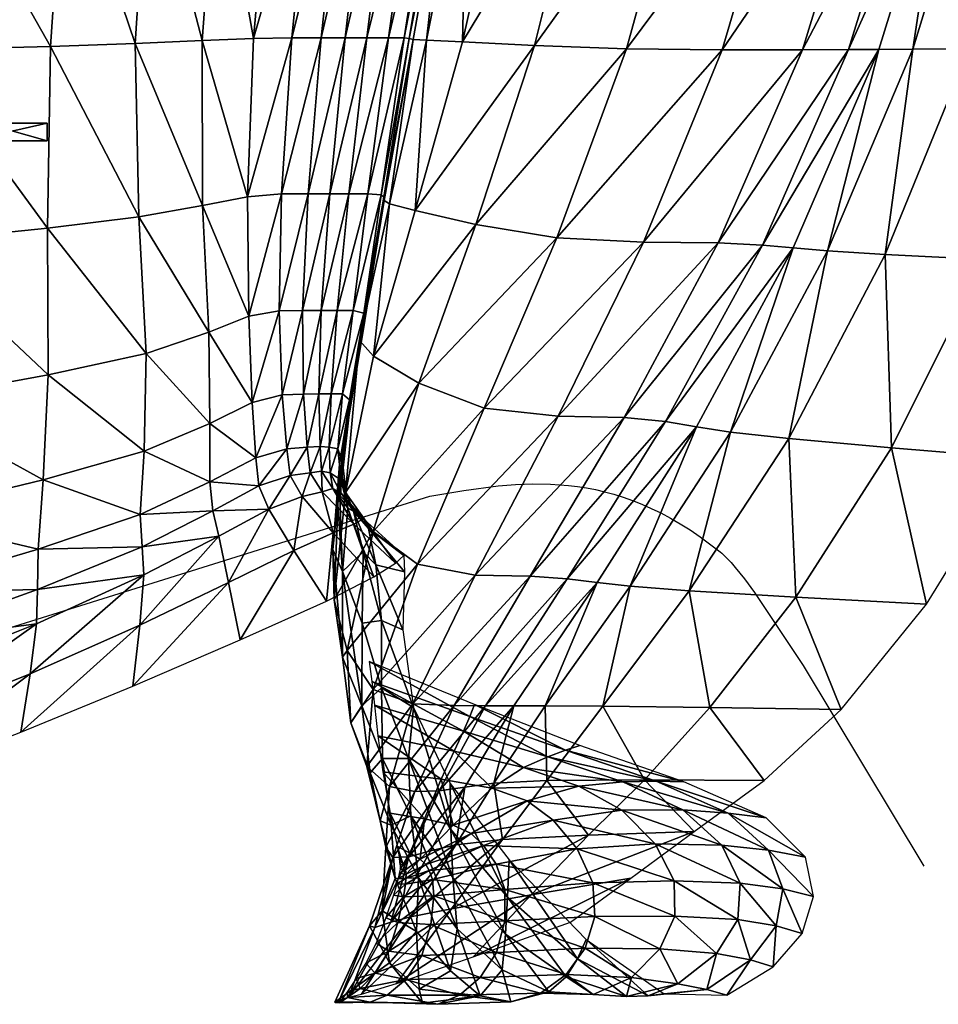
# Model space of a CAD drawing. Header units: inches. Extents: x -10.6 to 10.7, y -8.8 to 8.8.
# Tile 18 of 28: x 3.8 to 8.2, y -8.8 to -4.1. Entities that reach past the tile are written whole.
import ezdxf

# ---------------------------------------------------------------- set-up
doc = ezdxf.new("R2010")
doc.units = ezdxf.units.IN
doc.header["$MEASUREMENT"] = 0
doc.layers.get('0').update_dxf_attribs({"true_color": 0x5890e1})

msp = doc.modelspace()

# ---------------------------------------------------------------- linework, layer by layer
at = {"color": 153, "true_color": 0x5890e1, "extrusion": (0, -1, -1.19209e-07)}
msp.add_lwpolyline([(6.0464, 9.2287), (7.4249, 4.0774), (8.682, -1.4525), (9.2272, -4.4778), (9.6967, -7.7397), (10.0751, -11.2856), (10.3475, -15.1629)], dxfattribs=at)
at = {"color": 153, "true_color": 0x5890e1}
msp.add_polyline3d([(3.1812, -7.1567, 0.6258), (5.7631, -6.3477, 0.3731), (5.9255, -6.3206, 0.3609), (6.0888, -6.2993, 0.35), (6.1712, -6.2925, 0.3455), (6.2541, -6.2894, 0.3419), (6.3378, -6.2905, 0.3393), (6.4224, -6.2967, 0.3379), (6.465, -6.3019, 0.3377), (6.5079, -6.3086, 0.3378), (6.5511, -6.3169, 0.3383), (6.5945, -6.3269, 0.3393), (6.6383, -6.3388, 0.3406), (6.6824, -6.3525, 0.3425), (6.7268, -6.3681, 0.3447), (6.7715, -6.3859, 0.3475), (6.8167, -6.4058, 0.3508), (6.8622, -6.4279, 0.3546), (6.9081, -6.4524, 0.359), (6.9544, -6.4792, 0.3639), (7.0011, -6.5086, 0.3695), (7.0483, -6.5406, 0.3756), (7.1441, -6.6127, 0.3899), (7.1519, -6.6193, 0.3912), (7.16, -6.6266, 0.3926), (7.1774, -6.6436, 0.3958), (7.196, -6.6636, 0.3995), (7.2159, -6.6866, 0.4037), (7.2594, -6.7408, 0.4134), (7.3074, -6.8056, 0.4248), (7.5382, -7.1535, 0.4848), (8.1122, -8.1076, 0.6464)], dxfattribs=at)

# ---------------------------------------------------------------- meshes
mesh = msp.add_polyface(dxfattribs=at)
corners = [(6.1372, -3.2075, 6.4246), (6.5107, -3.2075, 7.7358), (6.7011, -2.1383, 7.6661), (6.9775, -3.2075, 9.2531), (7.183, -2.1383, 9.1834), (6.262, -4.2044, 7.7772), (6.6988, -4.22, 9.2945), (7.4538, -3.2075, 10.7249), (7.1538, -4.2252, 10.7664), (7.6701, -2.1383, 10.6553), (7.8483, -3.2066, 11.9154), (8.0709, -2.1381, 11.8477), (7.536, -4.225, 11.9557), (8.07, -3.204, 12.5887), (7.7543, -4.2243, 12.6256), (8.294, -2.1375, 12.527), (8.2134, -3.2005, 13.0034), (8.4363, -2.1366, 12.9496), (7.899, -4.2233, 13.0357), (6.3128, -2.1383, 6.355), (6.8056, -1.0692, 7.5965), (9.0583, -3.1864, 14.6622), (9.2345, -2.1331, 14.6402), (8.8381, -2.1346, 13.9005), (8.6288, -3.1925, 13.9365), (9.575, -3.1793, 15.4916), (9.7073, -2.1313, 15.4854), (8.7908, -4.2194, 14.668), (9.3518, -4.2175, 15.48), (8.3277, -4.2211, 13.9565), (8.3734, -3.1969, 13.4181), (8.5949, -2.1357, 13.3722), (8.0603, -4.2223, 13.4459)]
mesh.append_faces([[corners[k] for k in face] for face in [(0, 1, 2), (1, 3, 4), (4, 2, 1), (5, 6, 3), (3, 1, 5), (7, 3, 6), (6, 8, 7), (9, 4, 3), (3, 7, 9), (7, 10, 11), (11, 9, 7), (8, 12, 10), (10, 7, 8), (13, 10, 12), (12, 14, 13), (15, 11, 10), (10, 13, 15), (13, 16, 17), (17, 15, 13), (14, 18, 16), (16, 13, 14), (19, 2, 20), (21, 22, 23), (23, 24, 21), (25, 26, 22), (22, 21, 25), (21, 27, 28), (28, 25, 21), (24, 29, 27), (27, 21, 24), (30, 31, 17), (17, 16, 30), (24, 23, 31), (31, 30, 24), (30, 32, 29), (29, 24, 30), (16, 18, 32), (32, 30, 16)]], dxfattribs={"vtx2": -1, "color": 153})
mesh = msp.add_polyface(dxfattribs=at)
corners = [(3.6456, -4.5735, 0.3472), (3.9441, -4.5735, 0.9213), (3.9441, -4.6578, 0.9213), (3.6456, -4.6578, 0.3472), (3.5711, -4.6578, 0.7966), (3.3937, -4.6578, 0.2609), (3.1981, -4.6578, 0.7312), (3.5711, -4.5735, 0.7966), (3.3937, -4.5735, 0.2609), (5.2032, -3.2075, 1.5419), (5.0112, -3.2075, 1.3058), (4.9248, -4.1713, 1.4253), (5.1072, -4.1679, 1.6443), (5.2945, -2.1383, 1.4723), (5.2465, -4.1679, 1.8692), (5.3496, -3.2075, 1.7715), (4.8969, -4.9243, 1.6191), (5.0591, -4.9107, 1.8123), (5.1845, -4.9107, 2.023), (5.3616, -4.1679, 2.0923), (5.2876, -4.9107, 2.2413), (4.0285, -3.2075, 0.6646), (3.9595, -4.2087, 0.8855), (4.3631, -4.1951, 1.037), (4.4271, -3.2075, 0.8384), (3.3924, -3.2075, 0.5491), (3.3246, -4.2257, 0.7808), (3.9464, -5.0739, 1.1753), (4.3798, -5.0195, 1.3076), (4.5196, -2.1383, 0.7098), (4.7536, -3.2075, 1.0617), (4.8467, -2.1383, 0.9607), (4.6808, -4.1815, 1.2199), (4.6835, -4.9651, 1.4532)]
mesh.append_faces([[corners[k] for k in face] for face in [(0, 1, 2), (2, 3, 0), (3, 2, 4), (4, 5, 3), (6, 4, 7), (3, 5, 8), (8, 0, 3), (1, 7, 4), (4, 2, 1), (0, 8, 7), (7, 1, 0), (9, 10, 11), (11, 12, 9), (10, 9, 13), (12, 14, 15), (15, 9, 12), (12, 11, 16), (16, 17, 12), (17, 18, 14), (14, 12, 17), (19, 14, 18), (18, 20, 19), (21, 22, 23), (23, 24, 21), (25, 26, 22), (22, 21, 25), (27, 22, 26), (28, 23, 22), (29, 24, 30), (31, 30, 10), (30, 32, 11), (11, 10, 30), (24, 23, 32), (32, 30, 24), (33, 32, 23), (23, 28, 33), (16, 11, 32), (32, 33, 16)]], dxfattribs={"vtx2": -1, "color": 153})
mesh = msp.add_polyface(dxfattribs=at)
corners = [(5.2032, -3.2075, 1.5419), (5.3496, -3.2075, 1.7715), (5.442, -2.1383, 1.7019), (5.4708, -3.2075, 1.9962), (5.2465, -4.1679, 1.8692), (5.3616, -4.1679, 2.0923), (5.5647, -2.1383, 1.9266), (5.5825, -3.2075, 2.3477), (5.6842, -2.1383, 2.2782), (5.4643, -4.1679, 2.4438), (5.7004, -3.2075, 2.9578), (5.5664, -4.1679, 3.0539), (5.8217, -2.1383, 2.8889), (5.7925, -3.2075, 3.6685), (5.9346, -2.1383, 3.6001), (5.642, -4.1689, 3.7612), (5.8268, -3.2075, 4.3218), (5.6647, -4.1718, 4.4042), (5.9802, -2.1383, 4.2533), (5.8579, -3.2075, 4.9464), (6.0178, -2.1383, 4.8776), (5.6837, -4.1757, 5.0152), (6.5107, -3.2075, 7.7358), (6.1372, -3.2075, 6.4246), (5.9196, -4.1877, 6.4695), (6.262, -4.2044, 7.7772), (6.7011, -2.1383, 7.6661), (6.3128, -2.1383, 6.355), (5.2876, -4.9107, 2.2413), (5.3787, -4.9107, 2.5928), (5.4687, -4.9107, 3.2029), (5.5326, -4.9146, 3.9), (5.5456, -4.9263, 4.5123), (5.9405, -3.2075, 5.5711), (6.1069, -2.1383, 5.5018), (5.7477, -4.1796, 5.6262)]
mesh.append_faces([[corners[k] for k in face] for face in [(0, 1, 2), (3, 1, 4), (4, 5, 3), (6, 2, 1), (1, 3, 6), (3, 7, 8), (8, 6, 3), (5, 9, 7), (7, 3, 5), (10, 7, 9), (9, 11, 10), (12, 8, 7), (7, 10, 12), (10, 13, 14), (14, 12, 10), (11, 15, 13), (13, 10, 11), (16, 13, 15), (15, 17, 16), (18, 14, 13), (13, 16, 18), (16, 19, 20), (17, 21, 19), (19, 16, 17), (22, 23, 24), (24, 25, 22), (26, 27, 23), (9, 5, 28), (11, 9, 29), (15, 11, 30), (17, 15, 31), (21, 17, 32), (20, 19, 33), (34, 33, 23), (33, 35, 24), (24, 23, 33), (19, 21, 35), (35, 33, 19)]], dxfattribs={"vtx2": -1, "color": 153})
mesh = msp.add_polyface(dxfattribs=at)
corners = [(2.2161, -7.3688, 1.6403), (3.1884, -7.0462, 1.5738), (3.2007, -6.8076, 1.6172), (2.2087, -7.5891, 1.4656), (3.1779, -7.2405, 1.4421), (2.2804, -5.237, 1.0758), (3.2808, -5.1419, 1.0876), (3.3246, -4.2257, 0.7808), (2.2556, -6.0774, 1.4087), (3.2504, -5.8989, 1.3757), (2.2379, -6.6776, 1.6313), (3.2225, -6.4397, 1.5518), (2.2254, -7.0905, 1.7172), (3.8984, -6.7922, 1.6639), (3.9012, -6.5996, 1.6817), (4.396, -6.5888, 1.8308), (4.387, -6.4344, 1.8284), (3.8935, -6.9543, 1.5466), (4.4045, -6.7226, 1.7169), (3.9464, -5.0739, 1.1753), (3.9595, -4.2087, 0.8855), (4.3798, -5.0195, 1.3076), (3.9487, -5.7714, 1.4466), (4.4146, -5.6697, 1.5696), (3.9258, -6.2697, 1.6123), (4.4051, -6.1347, 1.7422), (3.863, -7.1931, 1.3178), (4.3848, -6.9608, 1.4541), (3.8196, -7.4702, 1.0332), (4.351, -7.2511, 1.1167), (3.1618, -7.4757, 1.243), (3.1428, -7.7313, 1.0102), (2.2019, -7.828, 1.2579), (2.1954, -8.0763, 1.0338)]
mesh.append_faces([[corners[k] for k in face] for face in [(0, 1, 2), (3, 4, 1), (5, 6, 7), (8, 9, 6), (6, 5, 8), (10, 11, 9), (9, 8, 10), (12, 2, 11), (11, 10, 12), (13, 14, 2), (2, 1, 13), (15, 16, 14), (14, 13, 15), (13, 17, 18), (18, 15, 13), (1, 4, 17), (17, 13, 1), (7, 6, 19), (20, 19, 21), (19, 22, 23), (6, 9, 22), (22, 19, 6), (24, 22, 9), (9, 11, 24), (22, 24, 25), (24, 14, 16), (16, 25, 24), (11, 2, 14), (14, 24, 11), (26, 27, 18), (18, 17, 26), (28, 29, 27), (27, 26, 28), (26, 30, 31), (31, 28, 26), (17, 4, 30), (30, 26, 17), (32, 30, 4), (33, 31, 30)]], dxfattribs={"vtx2": -1, "color": 153})
mesh = msp.add_polyface(dxfattribs=at)
corners = [(5.3424, -6.2724, 3.3139), (5.2896, -6.2373, 3.0361), (5.3408, -6.3328, 3.0127), (5.3259, -6.1229, 3.3087), (5.3734, -6.405, 3.8545), (5.3482, -6.1869, 3.7637), (5.2876, -4.9107, 2.2413), (5.3787, -4.9107, 2.5928), (5.4643, -4.1679, 2.4438), (5.4687, -4.9107, 3.2029), (5.3229, -5.4655, 2.7573), (5.3987, -5.4655, 3.3238), (5.5664, -4.1679, 3.0539), (5.5326, -4.9146, 3.9), (5.642, -4.1689, 3.7612), (5.4505, -5.4773, 3.9721), (5.5456, -4.9263, 4.5123), (5.4548, -5.5128, 4.5512), (5.4386, -5.5601, 5.0957), (5.5459, -4.9419, 5.0823), (5.285, -6.1141, 2.9996), (5.3479, -5.8617, 3.3356), (5.2939, -5.8617, 2.8997), (5.3814, -5.8895, 3.8648), (5.378, -5.9729, 4.4261), (5.3358, -6.3546, 4.4321), (5.3562, -6.0841, 5.0034), (5.3242, -6.3652, 4.9234), (5.7121, -5.8113, 7.7249), (5.4965, -5.682, 6.4337), (5.3632, -6.3309, 6.3986), (5.4937, -6.5153, 7.698), (5.572, -4.9575, 5.6524), (5.4289, -5.6074, 5.6403), (5.3343, -6.1953, 5.5807)]
mesh.append_faces([[corners[k] for k in face] for face in [(0, 1, 2), (1, 0, 3), (0, 4, 5), (5, 3, 0), (6, 7, 8), (9, 7, 10), (10, 11, 9), (7, 9, 12), (9, 13, 14), (11, 15, 13), (13, 9, 11), (16, 13, 15), (15, 17, 16), (17, 18, 19), (19, 16, 17), (20, 3, 21), (11, 10, 22), (22, 21, 11), (21, 23, 15), (15, 11, 21), (3, 5, 23), (23, 21, 3), (24, 23, 5), (5, 25, 24), (17, 15, 23), (23, 24, 17), (24, 26, 18), (18, 17, 24), (25, 27, 26), (26, 24, 25), (28, 29, 30), (30, 31, 28), (32, 33, 29), (19, 18, 33), (33, 32, 19), (34, 33, 18), (18, 26, 34), (30, 29, 33), (33, 34, 30)]], dxfattribs={"vtx2": -1, "color": 153})
mesh = msp.add_polyface(dxfattribs=at)
corners = [(5.5326, -4.9146, 3.9), (5.5456, -4.9263, 4.5123), (5.6647, -4.1718, 4.4042), (5.5459, -4.9419, 5.0823), (5.6837, -4.1757, 5.0152), (5.982, -5.0566, 7.7624), (5.694, -4.9901, 6.4649), (5.4965, -5.682, 6.4337), (5.7121, -5.8113, 7.7249), (6.262, -4.2044, 7.7772), (5.9196, -4.1877, 6.4695), (6.3669, -5.1193, 9.2797), (6.6988, -4.22, 9.2945), (6.0224, -5.9288, 9.2422), (6.7797, -5.1402, 10.7516), (6.374, -5.9679, 10.714), (7.1538, -4.2252, 10.7664), (6.6876, -5.9742, 11.9033), (7.1343, -5.1436, 11.9414), (5.4937, -6.5153, 7.698), (5.7057, -6.672, 9.2153), (5.9791, -6.7242, 10.6871), (5.4939, -7.2673, 9.1963), (6.2405, -6.7285, 11.8719), (5.6825, -7.3355, 10.6688), (6.4167, -6.7414, 12.5281), (5.8799, -7.3427, 11.8477), (6.8843, -5.9929, 12.573), (6.5585, -6.7587, 12.92), (7.0308, -6.0179, 12.983), (6.029, -7.345, 12.4855), (5.572, -4.9575, 5.6524), (5.7477, -4.1796, 5.6262), (5.5339, -6.939, 4.1781), (5.5068, -6.675, 3.4657), (5.6353, -6.9841, 3.5962), (5.6427, -6.7085, 2.824), (5.6398, -6.6304, 2.318), (5.4718, -6.5022, 2.9326), (5.6003, -6.6661, 1.9787), (5.448, -6.4555, 2.5632), (6.3121, -7.3447, 13.22), (6.7168, -6.7759, 13.3119)]
mesh.append_faces([[corners[k] for k in face] for face in [(0, 1, 2), (1, 3, 4), (5, 6, 7), (7, 8, 5), (9, 10, 6), (6, 5, 9), (5, 11, 12), (12, 9, 5), (8, 13, 11), (11, 5, 8), (14, 11, 13), (13, 15, 14), (16, 12, 11), (15, 17, 18), (18, 14, 15), (19, 20, 13), (13, 8, 19), (21, 20, 22), (15, 13, 20), (20, 21, 15), (21, 23, 17), (17, 15, 21), (23, 21, 24), (25, 23, 26), (27, 17, 23), (23, 25, 27), (25, 28, 29), (28, 25, 30), (31, 32, 4), (4, 3, 31), (6, 10, 32), (32, 31, 6), (7, 6, 31), (33, 34, 35), (36, 35, 34), (37, 36, 38), (39, 37, 40), (41, 42, 28)]], dxfattribs={"vtx2": -1, "color": 153})
mesh = msp.add_polyface(dxfattribs=at)
corners = [(6.3669, -5.1193, 9.2797), (6.7797, -5.1402, 10.7516), (7.1538, -4.2252, 10.7664), (7.1343, -5.1436, 11.9414), (7.536, -4.225, 11.9557), (7.3447, -5.1539, 12.6129), (6.6876, -5.9742, 11.9033), (6.8843, -5.9929, 12.573), (7.7543, -4.2243, 12.6256), (7.4912, -5.1676, 13.0252), (7.899, -4.2233, 13.0357), (7.0308, -6.0179, 12.983), (6.4167, -6.7414, 12.5281), (8.4062, -5.2225, 14.6413), (8.7908, -4.2194, 14.668), (8.3277, -4.2211, 13.9565), (7.9281, -5.1985, 13.9447), (8.9866, -5.25, 15.4327), (9.3518, -4.2175, 15.48), (7.9592, -6.1179, 14.5731), (8.5532, -6.1679, 15.3432), (7.4709, -6.0742, 13.893), (7.5045, -6.8277, 14.4544), (6.9971, -6.7975, 13.7935), (8.1254, -6.8622, 15.205), (7.7197, -7.3628, 15.0238), (7.095, -7.3537, 14.3056), (7.6544, -5.1814, 13.4376), (8.0603, -4.2223, 13.4459), (7.1939, -6.0429, 13.393), (6.7168, -6.7759, 13.3119), (6.5585, -6.7587, 12.92), (6.5869, -7.3468, 13.675)]
mesh.append_faces([[corners[k] for k in face] for face in [(0, 1, 2), (1, 3, 4), (4, 2, 1), (5, 3, 6), (6, 7, 5), (8, 4, 3), (3, 5, 8), (5, 9, 10), (10, 8, 5), (7, 11, 9), (9, 5, 7), (11, 7, 12), (13, 14, 15), (15, 16, 13), (17, 18, 14), (14, 13, 17), (13, 19, 20), (20, 17, 13), (16, 21, 19), (19, 13, 16), (22, 19, 21), (21, 23, 22), (24, 20, 19), (19, 22, 24), (25, 24, 22), (26, 22, 23), (27, 28, 10), (10, 9, 27), (16, 15, 28), (28, 27, 16), (27, 29, 21), (21, 16, 27), (9, 11, 29), (29, 27, 9), (30, 29, 11), (11, 31, 30), (23, 21, 29), (29, 30, 23), (32, 23, 30)]], dxfattribs={"vtx2": -1, "color": 153})
mesh = msp.add_polyface(dxfattribs=at)
corners = [(5.285, -6.1141, 2.9996), (5.2419, -6.1122, 2.7686), (5.2487, -6.2296, 2.8145), (5.0591, -4.9107, 1.8123), (4.8969, -4.9243, 1.6191), (4.9028, -5.4925, 1.8344), (5.0477, -5.4665, 2.0113), (5.1584, -5.4657, 2.2116), (5.1845, -4.9107, 2.023), (5.2876, -4.9107, 2.2413), (5.2465, -5.4655, 2.4234), (5.3229, -5.4655, 2.7573), (5.3787, -4.9107, 2.5928), (5.0617, -5.8658, 2.2067), (4.9183, -5.9018, 2.0185), (4.9363, -6.1659, 2.1419), (5.0845, -6.1223, 2.3492), (5.1627, -5.8627, 2.4139), (5.1803, -6.1155, 2.5679), (5.2362, -5.8617, 2.6187), (5.2939, -5.8617, 2.8997), (5.3479, -5.8617, 3.3356), (4.4146, -5.6697, 1.5696), (4.3798, -5.0195, 1.3076), (3.9464, -5.0739, 1.1753), (4.4051, -6.1347, 1.7422), (3.9487, -5.7714, 1.4466), (4.6835, -4.9651, 1.4532), (4.7122, -5.5685, 1.693), (4.7176, -6.0017, 1.8706), (4.7179, -6.2799, 1.975)]
mesh.append_faces([[corners[k] for k in face] for face in [(0, 1, 2), (3, 4, 5), (5, 6, 3), (6, 7, 8), (8, 3, 6), (9, 8, 7), (7, 10, 9), (10, 11, 12), (12, 9, 10), (13, 14, 15), (15, 16, 13), (6, 5, 14), (14, 13, 6), (13, 17, 7), (7, 6, 13), (16, 18, 17), (17, 13, 16), (19, 17, 18), (18, 1, 19), (10, 7, 17), (17, 19, 10), (19, 20, 11), (11, 10, 19), (1, 0, 20), (20, 19, 1), (21, 20, 0), (22, 23, 24), (25, 22, 26), (27, 28, 5), (5, 4, 27), (23, 22, 28), (28, 27, 23), (29, 28, 22), (22, 25, 29), (14, 5, 28), (28, 29, 14), (29, 30, 15), (15, 14, 29), (30, 29, 25)]], dxfattribs={"vtx2": -1, "color": 153})
mesh = msp.add_polyface(dxfattribs=at)
corners = [(5.3408, -6.3328, 3.0127), (5.4014, -6.4198, 3.3625), (5.3424, -6.2724, 3.3139), (5.4474, -6.6129, 3.9492), (5.3734, -6.405, 3.8545), (5.3488, -6.7056, 4.8643), (5.4421, -6.9523, 4.9242), (5.3358, -6.3546, 4.4321), (5.3482, -6.1869, 3.7637), (5.3027, -6.6014, 5.3599), (5.3242, -6.3652, 4.9234), (5.348, -7.114, 6.1868), (5.3089, -6.8404, 6.3272), (5.4398, -7.3453, 6.1895), (5.3709, -7.0823, 7.6776), (5.4937, -6.5153, 7.698), (5.3632, -6.3309, 6.3986), (5.4939, -7.2673, 9.1963), (5.7057, -6.672, 9.2153), (5.3343, -6.1953, 5.5807), (5.3562, -6.0841, 5.0034), (5.5339, -6.939, 4.1781), (5.5339, -7.2589, 5.0855), (5.5068, -6.675, 3.4657), (5.4718, -6.5022, 2.9326), (5.6427, -6.7085, 2.824), (5.448, -6.4555, 2.5632), (5.3023, -6.3115, 2.7486), (5.6398, -6.6304, 2.318), (5.403, -6.4804, 2.2892), (5.6003, -6.6661, 1.9787), (5.2521, -6.3268, 2.525), (5.3044, -6.5223, 2.0426), (5.498, -6.7319, 1.7071), (5.2723, -6.8474, 1.48)]
mesh.append_faces([[corners[k] for k in face] for face in [(0, 1, 2), (1, 3, 4), (4, 2, 1), (5, 4, 3), (3, 6, 5), (7, 8, 4), (4, 5, 7), (5, 9, 10), (10, 7, 5), (11, 12, 9), (9, 5, 11), (5, 6, 13), (13, 11, 5), (14, 12, 11), (15, 16, 12), (12, 14, 15), (14, 17, 18), (18, 15, 14), (12, 16, 19), (20, 10, 9), (9, 19, 20), (6, 3, 21), (21, 22, 6), (23, 21, 3), (3, 1, 23), (23, 24, 25), (1, 0, 24), (24, 23, 1), (26, 24, 0), (0, 27, 26), (24, 26, 28), (26, 29, 30), (27, 31, 29), (29, 26, 27), (32, 29, 31), (33, 30, 29), (29, 32, 33), (34, 33, 32)]], dxfattribs={"vtx2": -1, "color": 153})
mesh = msp.add_polyface(dxfattribs=at)
corners = [(5.0996, -6.2497, 2.3893), (4.9503, -6.2988, 2.1749), (4.998, -6.4094, 2.0805), (5.1564, -6.3493, 2.2971), (5.0845, -6.1223, 2.3492), (4.9363, -6.1659, 2.1419), (5.194, -6.2377, 2.6114), (5.1803, -6.1155, 2.5679), (5.2521, -6.3268, 2.525), (5.2487, -6.2296, 2.8145), (5.3023, -6.3115, 2.7486), (5.2419, -6.1122, 2.7686), (5.2896, -6.2373, 3.0361), (5.285, -6.1141, 2.9996), (5.3408, -6.3328, 3.0127), (5.3259, -6.1229, 3.3087), (4.7313, -6.4181, 1.995), (4.7179, -6.2799, 1.975), (4.387, -6.4344, 1.8284), (4.396, -6.5888, 1.8308), (4.7601, -6.5374, 1.891), (4.4045, -6.7226, 1.7169), (4.4051, -6.1347, 1.7422), (5.3343, -6.1953, 5.5807), (5.3027, -6.6014, 5.3599), (5.3089, -6.8404, 6.3272), (5.3044, -6.5223, 2.0426), (5.1173, -6.6067, 1.8214), (5.2723, -6.8474, 1.48), (4.8069, -6.7591, 1.6236), (4.8626, -7.0319, 1.2744), (4.3848, -6.9608, 1.4541), (4.351, -7.2511, 1.1167)]
mesh.append_faces([[corners[k] for k in face] for face in [(0, 1, 2), (2, 3, 0), (4, 5, 1), (1, 0, 4), (0, 6, 7), (7, 4, 0), (3, 8, 6), (6, 0, 3), (9, 6, 8), (8, 10, 9), (11, 7, 6), (6, 9, 11), (9, 12, 13), (10, 14, 12), (12, 9, 10), (15, 13, 12), (16, 17, 18), (18, 19, 16), (1, 5, 17), (17, 16, 1), (16, 20, 2), (2, 1, 16), (19, 21, 20), (20, 16, 19), (22, 18, 17), (23, 24, 25), (8, 3, 26), (26, 27, 28), (3, 2, 27), (27, 26, 3), (29, 27, 2), (2, 20, 29), (30, 28, 27), (27, 29, 30), (29, 31, 32), (32, 30, 29), (20, 21, 31), (31, 29, 20)]], dxfattribs={"vtx2": -1, "color": 153})
mesh = msp.add_polyface(dxfattribs=at)
corners = [(5.388, -7.4258, 7.6593), (5.348, -7.114, 6.1868), (5.4398, -7.3453, 6.1895), (5.4793, -7.6632, 7.6452), (5.3709, -7.0823, 7.6776), (5.4641, -7.6331, 9.1824), (5.4939, -7.2673, 9.1963), (5.5282, -7.8921, 9.1712), (5.5717, -7.7282, 10.6569), (5.6825, -7.3355, 10.6688), (5.6926, -7.7529, 11.8309), (5.8799, -7.3427, 11.8477), (6.029, -7.345, 12.4855), (5.8086, -7.7491, 12.4524), (5.9791, -6.7242, 10.6871), (5.8635, -7.9329, 5.6465), (5.6619, -7.5957, 5.3317), (5.6853, -7.3537, 4.3582), (5.8603, -7.7137, 4.834), (5.7384, -7.8822, 10.63), (5.8178, -7.6934, 9.2441), (5.5394, -7.6596, 9.2459), (5.5754, -7.8552, 10.6374), (5.8753, -7.9131, 10.6245), (5.4872, -7.23, 6.059), (5.5007, -7.3424, 6.9266), (5.9237, -7.4661, 6.9392), (5.9539, -7.3964, 6.1094), (5.9767, -7.3387, 5.3947), (5.4746, -7.1338, 5.2937), (5.5163, -7.4871, 7.9989), (5.879, -7.5599, 7.9989), (5.5794, -7.912, 7.6378), (5.5385, -7.5961, 6.226), (5.6732, -7.8676, 6.345), (5.5339, -7.2589, 5.0855), (5.4421, -6.9523, 4.9242), (5.5339, -6.939, 4.1781), (5.6353, -6.9841, 3.5962)]
mesh.append_faces([[corners[k] for k in face] for face in [(0, 1, 2), (2, 3, 0), (1, 0, 4), (0, 5, 6), (6, 4, 0), (3, 7, 5), (5, 0, 3), (8, 5, 7), (9, 6, 5), (5, 8, 9), (8, 10, 11), (11, 9, 8), (12, 11, 10), (10, 13, 12), (6, 9, 14), (15, 16, 17), (17, 18, 15), (19, 20, 21), (21, 22, 19), (20, 19, 23), (24, 25, 26), (26, 27, 24), (27, 28, 29), (29, 24, 27), (30, 21, 20), (20, 31, 30), (31, 26, 25), (25, 30, 31), (7, 3, 32), (32, 33, 34), (3, 2, 33), (33, 32, 3), (35, 33, 2), (2, 36, 35), (16, 34, 33), (33, 35, 16), (35, 37, 17), (17, 16, 35), (38, 17, 37)]], dxfattribs={"vtx2": -1, "color": 153})
mesh = msp.add_polyface(dxfattribs=at)
corners = [(5.8086, -7.7491, 12.4524), (5.9303, -7.7312, 12.7977), (6.1623, -7.3448, 12.8527), (6.029, -7.345, 12.4855), (5.6825, -7.3355, 10.6688), (5.8799, -7.3427, 11.8477), (6.2405, -6.7285, 11.8719), (6.4167, -6.7414, 12.5281), (6.5585, -6.7587, 12.92), (6.3207, -7.7003, 13.5667), (6.1099, -7.9806, 13.4552), (6.5186, -7.9606, 13.983), (5.8603, -7.7137, 4.834), (6.1406, -8.0768, 5.1499), (6.1335, -8.2556, 5.9414), (5.8635, -7.9329, 5.6465), (6.539, -8.1862, 9.2422), (6.464, -8.0257, 9.2422), (6.0796, -8.0984, 10.6227), (6.0192, -8.0093, 10.6227), (5.7599, -8.1277, 11.7493), (6.3504, -7.8884, 9.2422), (5.96, -7.9515, 10.6227), (6.2261, -7.7964, 9.2422), (5.7445, -8.0989, 11.7461), (6.0591, -7.736, 9.2427), (5.8753, -7.9131, 10.6245), (6.6773, -7.8417, 7.9989), (6.4715, -7.7263, 7.9989), (6.2085, -7.6379, 7.9989), (6.6811, -7.7067, 6.9644), (6.3246, -7.5882, 6.9518), (5.8178, -7.6934, 9.2441), (5.9539, -7.3964, 6.1094), (5.9237, -7.4661, 6.9392), (6.4086, -7.5563, 6.1599), (6.4765, -7.5333, 5.4956), (5.9767, -7.3387, 5.3947), (5.879, -7.5599, 7.9989), (5.866, -8.3104, 13.3274), (6.0686, -7.7132, 13.143), (6.3121, -7.3447, 13.22), (6.5869, -7.3468, 13.675), (5.8879, -8.0064, 13.0644)]
mesh.append_faces([[corners[k] for k in face] for face in [(0, 1, 2), (2, 3, 0), (4, 5, 6), (5, 3, 7), (3, 2, 8), (9, 10, 11), (12, 13, 14), (14, 15, 12), (16, 17, 18), (18, 19, 20), (17, 21, 19), (19, 18, 17), (22, 19, 21), (21, 23, 22), (19, 22, 24), (23, 25, 26), (26, 22, 23), (23, 21, 27), (28, 29, 25), (25, 23, 28), (30, 31, 29), (26, 25, 32), (33, 34, 31), (31, 35, 33), (35, 36, 37), (37, 33, 35), (38, 32, 25), (25, 29, 38), (29, 31, 34), (34, 38, 29), (11, 10, 39), (40, 41, 2), (2, 1, 40), (9, 42, 41), (41, 40, 9), (40, 43, 10), (10, 9, 40), (43, 40, 1), (8, 2, 41)]], dxfattribs={"vtx2": -1, "color": 153})
mesh = msp.add_polyface(dxfattribs=at)
corners = [(6.784, -7.6975, 14.147), (7.095, -7.3537, 14.3056), (6.5869, -7.3468, 13.675), (6.3207, -7.7003, 13.5667), (7.3528, -7.6997, 14.8056), (7.7197, -7.3628, 15.0238), (6.5186, -7.9606, 13.983), (7.0206, -7.9434, 14.5794), (7.5045, -6.8277, 14.4544), (6.9971, -6.7975, 13.7935), (7.5876, -8.2515, 5.721), (7.5491, -8.0639, 5.7131), (7.3742, -8.0315, 6.2687), (7.152, -8.0076, 6.979), (7.2393, -8.188, 6.98), (7.4414, -8.2156, 6.2726), (7.1823, -7.8552, 6.2502), (6.9659, -7.8403, 6.9744), (7.3627, -7.8781, 5.6761), (6.835, -8.0006, 7.9989), (6.9253, -8.1772, 7.9989), (6.464, -8.0257, 9.2422), (6.539, -8.1862, 9.2422), (6.6773, -7.8417, 7.9989), (6.3504, -7.8884, 9.2422), (6.8393, -7.703, 6.2104), (6.9718, -7.7071, 5.5965), (6.6811, -7.7067, 6.9644), (6.4086, -7.5563, 6.1599), (6.3246, -7.5882, 6.9518), (6.4765, -7.5333, 5.4956), (6.4715, -7.7263, 7.9989), (6.2261, -7.7964, 9.2422), (6.2085, -7.6379, 7.9989), (6.2461, -8.2443, 13.818), (6.7192, -8.1645, 14.3741), (6.7168, -6.7759, 13.3119), (6.3121, -7.3447, 13.22)]
mesh.append_faces([[corners[k] for k in face] for face in [(0, 1, 2), (2, 3, 0), (4, 5, 1), (1, 0, 4), (0, 6, 7), (7, 4, 0), (6, 0, 3), (8, 1, 5), (9, 2, 1), (10, 11, 12), (13, 14, 15), (15, 12, 13), (12, 16, 17), (17, 13, 12), (11, 18, 16), (16, 12, 11), (19, 20, 14), (14, 13, 19), (21, 22, 20), (20, 19, 21), (19, 23, 24), (24, 21, 19), (13, 17, 23), (23, 19, 13), (25, 16, 18), (18, 26, 25), (27, 17, 16), (16, 25, 27), (25, 28, 29), (29, 27, 25), (26, 30, 28), (28, 25, 26), (31, 23, 17), (17, 27, 31), (23, 31, 32), (33, 31, 27), (34, 35, 7), (7, 6, 34), (36, 37, 2)]], dxfattribs={"vtx2": -1, "color": 153})
mesh = msp.add_polyface(dxfattribs=at)
corners = [(5.5282, -7.8921, 9.1712), (5.554, -8.0179, 10.6471), (5.5717, -7.7282, 10.6569), (5.5885, -8.0666, 11.8158), (5.6926, -7.7529, 11.8309), (5.8086, -7.7491, 12.4524), (5.6637, -8.0637, 12.4201), (5.7675, -8.035, 12.7423), (5.9303, -7.7312, 12.7977), (5.8727, -8.1609, 6.5951), (5.6732, -7.8676, 6.345), (5.6619, -7.5957, 5.3317), (5.8635, -7.9329, 5.6465), (5.7599, -8.1277, 11.7493), (5.776, -8.1703, 11.7529), (6.0796, -8.0984, 10.6227), (5.7445, -8.0989, 11.7461), (6.0192, -8.0093, 10.6227), (5.96, -7.9515, 10.6227), (5.8753, -7.9131, 10.6245), (5.7181, -8.0745, 11.7449), (5.7384, -7.8822, 10.63), (5.6686, -8.0449, 11.7477), (5.5754, -7.8552, 10.6374), (5.6077, -8.0127, 11.7525), (6.1099, -7.9806, 13.4552), (5.8879, -8.0064, 13.0644), (5.6718, -8.349, 12.9678), (5.5364, -8.3203, 10.6354), (5.5981, -8.1667, 9.1609), (5.5794, -7.912, 7.6378), (5.7101, -8.1629, 7.6803), (5.6509, -8.1458, 12.218), (5.6483, -8.1255, 12.2042), (5.649, -8.1664, 12.2312), (5.6223, -8.1214, 12.3329), (5.6182, -8.1425, 12.3642), (5.6364, -8.0997, 12.1879), (5.6198, -8.0711, 12.1703), (5.6229, -8.1006, 12.2893), (5.6218, -8.0799, 12.2395)]
mesh.append_faces([[corners[k] for k in face] for face in [(0, 1, 2), (1, 3, 4), (4, 2, 1), (5, 4, 3), (3, 6, 5), (6, 7, 8), (8, 5, 6), (9, 10, 11), (11, 12, 9), (13, 14, 15), (16, 13, 17), (18, 19, 20), (20, 16, 18), (21, 22, 20), (20, 19, 21), (23, 24, 22), (22, 21, 23), (25, 26, 27), (3, 1, 28), (1, 0, 29), (30, 29, 0), (29, 30, 31), (10, 31, 30), (32, 16, 20), (20, 33, 32), (34, 13, 16), (16, 32, 34), (33, 35, 36), (36, 32, 33), (37, 22, 24), (24, 38, 37), (33, 20, 22), (22, 37, 33), (37, 39, 35), (35, 33, 37), (38, 40, 39), (39, 37, 38), (8, 7, 26)]], dxfattribs={"vtx2": -1, "color": 153})
mesh = msp.add_polyface(dxfattribs=at)
corners = [(5.8935, -8.4062, 7.8163), (5.7101, -8.1629, 7.6803), (5.6732, -7.8676, 6.345), (5.8727, -8.1609, 6.5951), (5.8617, -8.6048, 9.0758), (5.7004, -8.4175, 9.1346), (5.768, -8.3846, 11.7649), (5.7264, -8.5324, 11.769), (6.0811, -8.5173, 10.6227), (5.7822, -8.2487, 11.7578), (6.1205, -8.3678, 10.6227), (5.776, -8.1703, 11.7529), (6.1203, -8.2181, 10.6227), (5.6718, -8.349, 12.9678), (5.866, -8.3104, 13.3274), (6.1099, -7.9806, 13.4552), (5.4381, -8.7163, 12.8621), (5.8879, -8.0064, 13.0644), (5.7675, -8.035, 12.7423), (5.579, -8.3737, 12.6738), (5.5364, -8.3203, 10.6354), (5.4771, -8.3914, 11.7966), (5.5885, -8.0666, 11.8158), (5.5718, -8.5677, 10.5051), (5.5981, -8.1667, 9.1609), (5.554, -8.0179, 10.6471), (5.6122, -8.3752, 12.2933), (5.6378, -8.2534, 12.2649), (5.5682, -8.5119, 12.3099), (5.5547, -8.3527, 12.5148), (5.5082, -8.4736, 12.548), (5.5903, -8.2453, 12.4579), (5.6473, -8.1931, 12.2455), (5.7599, -8.1277, 11.7493), (5.649, -8.1664, 12.2312), (5.6062, -8.1913, 12.4192), (5.6123, -8.1654, 12.3905), (5.6509, -8.1458, 12.218), (5.6182, -8.1425, 12.3642), (5.5026, -8.3985, 12.3797), (5.6637, -8.0637, 12.4201)]
mesh.append_faces([[corners[k] for k in face] for face in [(0, 1, 2), (2, 3, 0), (4, 5, 1), (1, 0, 4), (6, 7, 8), (9, 6, 10), (11, 9, 12), (13, 14, 15), (14, 13, 16), (17, 18, 19), (19, 13, 17), (20, 21, 22), (21, 20, 23), (20, 24, 5), (5, 23, 20), (24, 20, 25), (1, 5, 24), (26, 6, 9), (9, 27, 26), (28, 7, 6), (6, 26, 28), (26, 29, 30), (30, 28, 26), (27, 31, 29), (29, 26, 27), (32, 11, 33), (33, 34, 32), (27, 9, 11), (11, 32, 27), (32, 35, 31), (31, 27, 32), (34, 36, 35), (35, 32, 34), (37, 38, 36), (36, 34, 37), (39, 40, 22), (22, 21, 39), (19, 18, 40), (40, 39, 19)]], dxfattribs={"vtx2": -1, "color": 153})
mesh = msp.add_polyface(dxfattribs=at)
corners = [(5.8635, -7.9329, 5.6465), (6.1335, -8.2556, 5.9414), (6.1235, -8.4313, 6.8401), (5.8727, -8.1609, 6.5951), (5.8935, -8.4062, 7.8163), (6.1075, -8.6008, 7.9533), (6.0032, -8.7234, 9.2006), (5.8617, -8.6048, 9.0758), (6.1495, -8.7519, 9.2422), (5.8024, -8.7644, 10.6227), (6.2893, -8.7112, 9.2422), (5.9042, -8.7204, 10.6227), (6.4665, -8.5487, 6.1282), (6.1406, -8.0768, 5.1499), (6.5067, -8.4557, 5.4321), (6.4121, -8.6344, 6.9439), (6.3296, -8.7053, 7.9989), (6.541, -8.7182, 7.9989), (6.0031, -8.6365, 10.6227), (6.4111, -8.6221, 9.2422), (6.0811, -8.5173, 10.6227), (5.7264, -8.5324, 11.769), (6.5017, -8.4969, 9.2422), (6.1205, -8.3678, 10.6227), (6.548, -8.3474, 9.2422), (5.768, -8.3846, 11.7649), (6.1203, -8.2181, 10.6227), (5.7822, -8.2487, 11.7578), (6.539, -8.1862, 9.2422), (6.0796, -8.0984, 10.6227), (5.776, -8.1703, 11.7529), (5.9701, -8.5384, 13.6524), (6.4332, -8.3742, 14.1793), (6.7192, -8.1645, 14.3741), (6.2461, -8.2443, 13.818), (5.866, -8.3104, 13.3274), (5.6056, -8.665, 13.1914), (6.5186, -7.9606, 13.983)]
mesh.append_faces([[corners[k] for k in face] for face in [(0, 1, 2), (2, 3, 0), (4, 5, 6), (6, 7, 4), (3, 2, 5), (5, 4, 3), (6, 8, 9), (8, 10, 11), (11, 9, 8), (12, 1, 13), (13, 14, 12), (15, 2, 1), (1, 12, 15), (16, 5, 2), (2, 15, 16), (8, 6, 5), (5, 16, 8), (16, 17, 10), (10, 8, 16), (18, 11, 10), (10, 19, 18), (18, 20, 21), (19, 22, 20), (20, 18, 19), (19, 10, 17), (23, 20, 22), (22, 24, 23), (20, 23, 25), (23, 26, 27), (24, 28, 26), (26, 23, 24), (29, 26, 28), (26, 29, 30), (31, 32, 33), (33, 34, 31), (34, 35, 36), (36, 31, 34), (35, 34, 37)]], dxfattribs={"vtx2": -1, "color": 153})
mesh = msp.add_polyface(dxfattribs=at)
corners = [(6.4665, -8.5487, 6.1282), (6.8022, -8.7243, 6.2276), (6.6987, -8.7273, 6.9688), (6.4121, -8.6344, 6.9439), (6.5067, -8.4557, 5.4321), (6.8784, -8.7153, 5.6311), (6.541, -8.7182, 7.9989), (6.3296, -8.7053, 7.9989), (7.0805, -8.6944, 6.2608), (7.1757, -8.7207, 5.6974), (6.9434, -8.6671, 6.9771), (7.2878, -8.5523, 6.2628), (7.1263, -8.5223, 6.9775), (7.3954, -8.5867, 5.7013), (6.7224, -8.6377, 7.9989), (6.4111, -8.6221, 9.2422), (6.8572, -8.5012, 7.9989), (6.5017, -8.4969, 9.2422), (7.4103, -8.3909, 6.2687), (7.5345, -8.428, 5.7131), (7.2279, -8.3611, 6.979), (7.4414, -8.2156, 6.2726), (7.2393, -8.188, 6.98), (7.5876, -8.2515, 5.721), (6.9287, -8.3459, 7.9989), (6.548, -8.3474, 9.2422), (6.9253, -8.1772, 7.9989), (6.539, -8.1862, 9.2422), (7.3742, -8.0315, 6.2687)]
mesh.append_faces([[corners[k] for k in face] for face in [(0, 1, 2), (2, 3, 0), (4, 5, 1), (1, 0, 4), (3, 2, 6), (6, 7, 3), (8, 1, 5), (5, 9, 8), (10, 2, 1), (1, 8, 10), (8, 11, 12), (12, 10, 8), (9, 13, 11), (11, 8, 9), (14, 6, 2), (2, 10, 14), (6, 14, 15), (14, 16, 17), (17, 15, 14), (10, 12, 16), (16, 14, 10), (18, 11, 13), (13, 19, 18), (20, 12, 11), (11, 18, 20), (18, 21, 22), (22, 20, 18), (19, 23, 21), (21, 18, 19), (24, 16, 12), (12, 20, 24), (25, 17, 16), (16, 24, 25), (24, 26, 27), (27, 25, 24), (20, 22, 26), (26, 24, 20), (28, 21, 23)]], dxfattribs={"vtx2": -1, "color": 153})
mesh = msp.add_polyface(dxfattribs=at)
corners = [(5.7128, -8.6926, 10.1397), (5.5718, -8.5677, 10.5051), (5.7004, -8.4175, 9.1346), (5.8617, -8.6048, 9.0758), (5.7284, -8.7585, 10.5019), (5.3114, -8.7537, 12.1616), (6.0032, -8.7234, 9.2006), (5.8024, -8.7644, 10.6227), (5.4795, -8.754, 11.7452), (5.9042, -8.7204, 10.6227), (5.5604, -8.7215, 11.756), (5.6499, -8.6462, 11.765), (6.0031, -8.6365, 10.6227), (5.7264, -8.5324, 11.769), (5.4381, -8.7163, 12.8621), (5.6056, -8.665, 13.1914), (5.866, -8.3104, 13.3274), (5.6718, -8.349, 12.9678), (5.579, -8.3737, 12.6738), (5.3775, -8.7299, 12.5987), (5.4771, -8.3914, 11.7966), (5.3721, -8.7315, 12.2146), (5.4328, -8.69, 12.2579), (5.3162, -8.7571, 12.1677), (5.3725, -8.7031, 12.3575), (5.3346, -8.7571, 12.2637), (5.4132, -8.6423, 12.444), (5.5033, -8.6168, 12.2939), (5.5682, -8.5119, 12.3099), (5.4598, -8.568, 12.516), (5.5082, -8.4736, 12.548), (5.5026, -8.3985, 12.3797), (5.3335, -8.7435, 12.3352)]
mesh.append_faces([[corners[k] for k in face] for face in [(0, 1, 2), (2, 3, 0), (4, 5, 1), (1, 0, 4), (0, 3, 6), (6, 4, 0), (7, 4, 6), (8, 5, 4), (4, 7, 8), (7, 9, 10), (10, 8, 7), (11, 10, 9), (9, 12, 11), (13, 11, 12), (14, 15, 16), (17, 18, 19), (19, 14, 17), (1, 5, 20), (21, 8, 10), (10, 22, 21), (23, 5, 8), (8, 21, 23), (21, 24, 25), (25, 23, 21), (22, 26, 24), (24, 21, 22), (27, 11, 13), (13, 28, 27), (22, 10, 11), (11, 27, 22), (27, 29, 26), (26, 22, 27), (28, 30, 29), (29, 27, 28), (31, 32, 19), (19, 18, 31), (20, 5, 32), (32, 31, 20)]], dxfattribs={"vtx2": -1, "color": 153})

doc.saveas('drawing.dxf')
